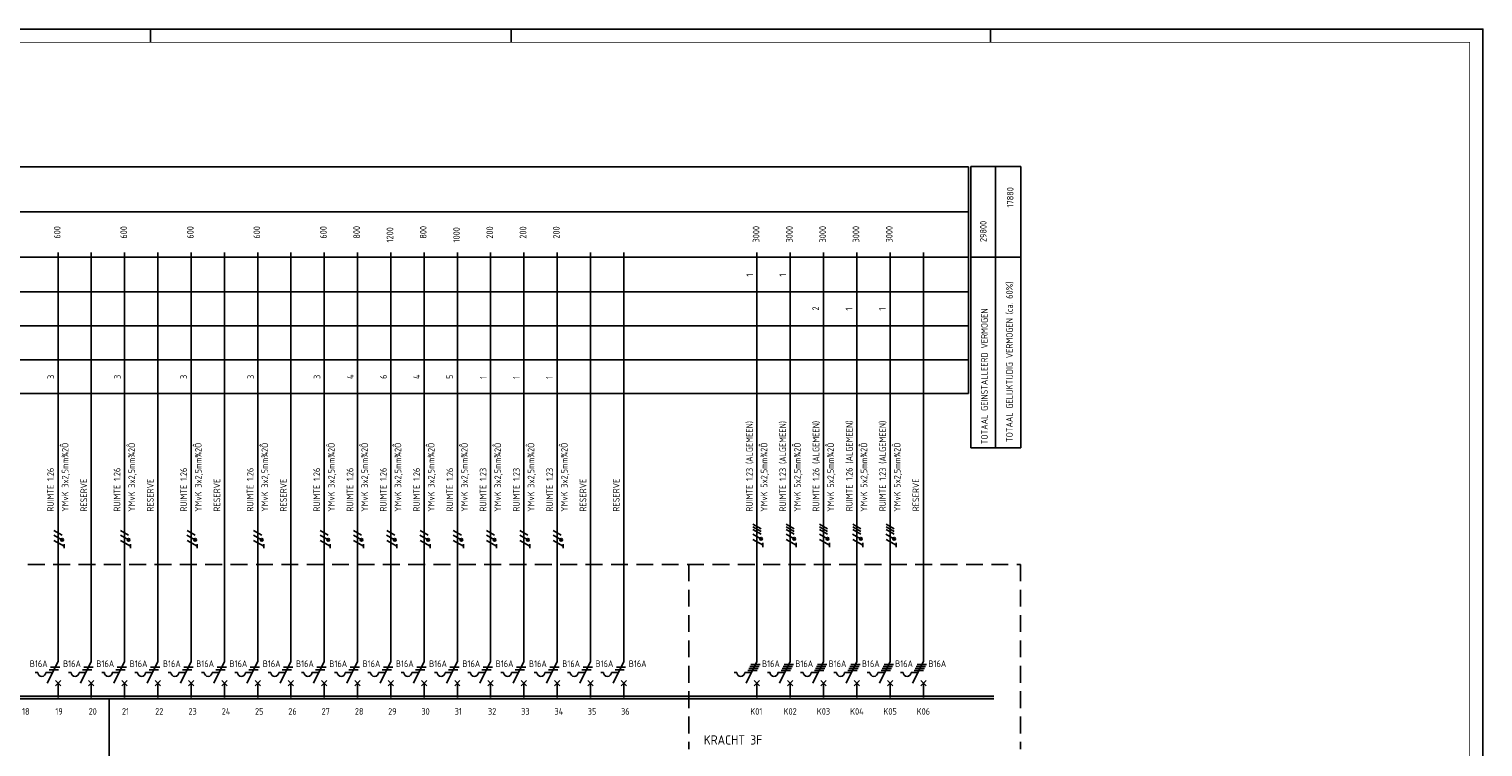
# Model space of a CAD drawing. Header units: millimetres. Extents: x 0 to 842, y -1 to 593.
# Tile 3 of 3: x 295 to 841, y 324 to 593. Entities that reach past the tile are written whole.
import ezdxf
from ezdxf.enums import TextEntityAlignment as Align

# ---------------------------------------------------------------- set-up
doc = ezdxf.new("R2010")
doc.units = ezdxf.units.MM
doc.linetypes.add('HIDDEN', pattern=[9.525, 6.35, -3.175])
for name, color, linetype in [('1', 7, 'CONTINUOUS'), ('40', 1, 'CONTINUOUS'), ('70', 1, 'CONTINUOUS'), ('71', 2, 'CONTINUOUS'), ('73', 4, 'CONTINUOUS'), ('EL$2B---_KADER', 4, 'CONTINUOUS'), ('LIJN018', 210, 'CONTINUOUS'), ('LIJN025', 10, 'CONTINUOUS'), ('LIJN035', 50, 'CONTINUOUS'), ('LIJN050', 90, 'CONTINUOUS'), ('TEKST25', 1, 'CONTINUOUS'), ('TEKST35', 50, 'CONTINUOUS'), ('TEKST50', 90, 'CONTINUOUS')]:
    doc.layers.add(name, color=color, linetype=linetype)
doc.styles.add('5_0', font='iso.shx')
doc.styles.add('ISO', font='ISO.SHX')
doc.styles.add('NEN', font='iso.shx')
doc.styles.add('ROMAND', font='romand')

# ---------------------------------------------------------------- blocks, each defined once
blk = doc.blocks.new('A1')
at = {"layer": 'LIJN025'}
for p, q in [((340.5, 589), (340.5, 594)), ((476, 589), (476, 594)), ((656, 589), (656, 594))]:
    blk.add_line(p, q, dxfattribs=at)
blk.add_lwpolyline([(0, 0), (0, 594), (841, 594), (841, 0)], close=True, dxfattribs=at)
at = {"layer": 'LIJN050', "const_width": 0.2}
blk.add_lwpolyline([(836, 5), (836, 589), (25, 589), (25, 5)], close=True, dxfattribs=at)
at = {"layer": 'TEKST25', "style": 'ROMAND', "width": 2.899115}
blk.add_attdef('STATUS', text='', height=2.5, dxfattribs=at).set_placement((795, 71.5), (834, 71.5), align=Align.FIT)
at = {"layer": 'TEKST25', "style": 'ISO'}
for tag, p in [('E', (796.25, 66)), ('NAAM-E', (807.75, 66)), ('DATUM-E', (826, 66)), ('D', (796.25, 61)), ('NAAM-D', (807.75, 61)), ('DATUM-D', (826, 61)), ('C', (796.25, 56)), ('NAAM-C', (807.75, 56)), ('DATUM-C', (826, 56)), ('B', (796.25, 51)), ('NAAM-B', (807.75, 51)), ('DATUM-B', (826, 51)), ('A', (796.25, 46)), ('NAAM-A', (807.75, 46)), ('DATUM-A', (826, 46))]:
    blk.add_attdef(tag, text='', height=2.5, dxfattribs=at).set_placement(p, align=Align.CENTER)
for tag, p in [('DATUM', (673.75, 36.25)), ('SCHAAL', (709, 36.25)), ('GETEKEND', (739.25, 36.25)), ('GECONTOL.', (774, 36.25)), ('FORMAAT', (804.25, 28.25))]:
    blk.add_attdef(tag, p, '', height=2.5, dxfattribs=at)
at = {"layer": 'TEKST35', "style": 'ISO'}
for tag, p in [('PROJECT', (675.5, 72.5)), ('PLAATS', (675.5, 63.5)), ('INSTALLATIE-REGEL1', (675.5, 52.5)), ('INSTALLATIE-REGEL2', (675.5, 43.5))]:
    blk.add_attdef(tag, p, '', height=4, dxfattribs=at)
blk.add_attdef('PROJ.NR.', text='', height=4, dxfattribs=at).set_placement((822, 23), align=Align.CENTER)
at = {"layer": 'TEKST50', "style": 'ISO'}
blk.add_attdef('FILE-NAAM', text='', height=5, dxfattribs=at).set_placement((814.5, 7.5), align=Align.CENTER)
blk = doc.blocks.new('TTOTVERM')
at = {"layer": '40', "style": 'NEN'}
for s, p in [('TOTAAL GELIJKTIJDIG VERMOGEN (ca. 60%)', (15.91, -76.18)), ('TOTAAL GEINSTALLEERD VERMOGEN', (6.52, -81.68))]:
    blk.add_text(s, height=2.5, rotation=90, dxfattribs=at).set_placement(p, align=Align.CENTER)

msp = doc.modelspace()

# ---------------------------------------------------------------- linework, layer by layer
at = {"layer": '1', "color": 1}
for p, q in [((307.77, 403.07), (304.73, 404.82)), ((332.77, 403.07), (329.73, 404.82)), ((357.77, 403.07), (354.73, 404.82)), ((382.77, 403.07), (379.73, 404.82)), ((407.77, 403.07), (404.73, 404.82)), ((420.27, 403.07), (417.23, 404.82)), ((432.77, 403.07), (429.73, 404.82)), ((445.27, 403.07), (442.23, 404.82)), ((457.77, 403.07), (454.73, 404.82)), ((470.27, 403.07), (467.23, 404.82)), ((482.77, 403.07), (479.73, 404.82)), ((495.27, 403.07), (492.23, 404.82)), ((570.32, 405.47), (567.28, 407.22)), ((570.32, 404.47), (567.28, 406.22)), ((570.32, 403.47), (567.28, 405.22)), ((582.82, 405.47), (579.78, 407.22)), ((582.82, 404.47), (579.78, 406.22)), ((582.82, 403.47), (579.78, 405.22)), ((595.32, 405.47), (592.28, 407.22)), ((595.32, 404.47), (592.28, 406.22)), ((595.32, 403.47), (592.28, 405.22)), ((607.82, 405.47), (604.78, 407.22)), ((607.82, 404.47), (604.78, 406.22)), ((607.82, 403.47), (604.78, 405.22)), ((620.32, 405.47), (617.28, 407.22)), ((620.32, 404.47), (617.28, 406.22)), ((620.32, 403.47), (617.28, 405.22)), ((307.69, 401.35), (304.7, 403.08)), ((308.52, 398.91), (304.73, 401.1)), ((332.69, 401.35), (329.7, 403.08)), ((333.52, 398.91), (329.73, 401.1)), ((357.69, 401.35), (354.7, 403.08)), ((358.52, 398.91), (354.73, 401.1)), ((382.69, 401.35), (379.7, 403.08)), ((383.52, 398.91), (379.73, 401.1)), ((407.69, 401.35), (404.7, 403.08)), ((408.52, 398.91), (404.73, 401.1)), ((420.19, 401.35), (417.2, 403.08)), ((421.02, 398.91), (417.23, 401.1)), ((432.69, 401.35), (429.7, 403.08)), ((433.52, 398.91), (429.73, 401.1)), ((445.19, 401.35), (442.2, 403.08)), ((446.02, 398.91), (442.23, 401.1)), ((457.69, 401.35), (454.7, 403.08)), ((458.52, 398.91), (454.73, 401.1)), ((470.19, 401.35), (467.2, 403.08)), ((471.02, 398.91), (467.23, 401.1)), ((482.69, 401.35), (479.7, 403.08)), ((483.52, 398.91), (479.73, 401.1)), ((495.19, 401.35), (492.2, 403.08)), ((496.02, 398.91), (492.23, 401.1)), ((570.24, 401.75), (567.25, 403.48)), ((571.07, 399.31), (567.28, 401.5)), ((582.74, 401.75), (579.75, 403.48)), ((583.57, 399.31), (579.78, 401.5)), ((595.24, 401.75), (592.25, 403.48)), ((596.07, 399.31), (592.28, 401.5)), ((607.74, 401.75), (604.75, 403.48)), ((608.57, 399.31), (604.78, 401.5)), ((620.24, 401.75), (617.25, 403.48)), ((621.07, 399.31), (617.28, 401.5))]:
    msp.add_line(p, q, dxfattribs=at)
at = {"layer": '1', "color": 2}
for p, q in [((302.23, 347.51), (306.25, 355.55)), ((314.73, 347.51), (318.75, 355.55)), ((327.23, 347.51), (331.25, 355.55)), ((339.73, 347.51), (343.75, 355.55)), ((352.23, 347.51), (356.25, 355.55)), ((364.73, 347.51), (368.75, 355.55)), ((377.23, 347.51), (381.25, 355.55)), ((389.73, 347.51), (393.75, 355.55)), ((402.23, 347.51), (406.25, 355.55)), ((414.73, 347.51), (418.75, 355.55)), ((427.23, 347.51), (431.25, 355.55)), ((439.73, 347.51), (443.75, 355.55)), ((452.23, 347.51), (456.25, 355.55)), ((464.73, 347.51), (468.75, 355.55)), ((477.23, 347.51), (481.25, 355.55)), ((489.73, 347.51), (493.75, 355.55)), ((502.23, 347.51), (506.25, 355.55)), ((514.73, 347.51), (518.75, 355.55)), ((564.78, 347.51), (568.8, 355.55)), ((577.28, 347.51), (581.3, 355.55)), ((589.78, 347.51), (593.8, 355.55)), ((602.28, 347.51), (606.3, 355.55)), ((614.78, 347.51), (618.8, 355.55)), ((627.28, 347.51), (631.3, 355.55)), ((297.65, 351.51), (298.65, 351.51)), ((301.65, 351.51), (304.23, 351.51)), ((310.15, 351.51), (311.15, 351.51)), ((314.15, 351.51), (316.73, 351.51)), ((322.65, 351.51), (323.65, 351.51)), ((326.65, 351.51), (329.23, 351.51)), ((335.15, 351.51), (336.15, 351.51)), ((339.15, 351.51), (341.73, 351.51)), ((347.65, 351.51), (348.65, 351.51)), ((351.65, 351.51), (354.23, 351.51)), ((360.15, 351.51), (361.15, 351.51)), ((364.15, 351.51), (366.73, 351.51)), ((372.65, 351.51), (373.65, 351.51)), ((376.65, 351.51), (379.23, 351.51)), ((385.15, 351.51), (386.15, 351.51)), ((389.15, 351.51), (391.73, 351.51)), ((397.65, 351.51), (398.65, 351.51)), ((401.65, 351.51), (404.23, 351.51)), ((410.15, 351.51), (411.15, 351.51)), ((414.15, 351.51), (416.73, 351.51)), ((422.65, 351.51), (423.65, 351.51)), ((426.65, 351.51), (429.23, 351.51)), ((435.15, 351.51), (436.15, 351.51)), ((439.15, 351.51), (441.73, 351.51)), ((447.65, 351.51), (448.65, 351.51)), ((451.65, 351.51), (454.23, 351.51)), ((460.15, 351.51), (461.15, 351.51)), ((464.15, 351.51), (466.73, 351.51)), ((472.65, 351.51), (473.65, 351.51)), ((476.65, 351.51), (479.23, 351.51)), ((485.15, 351.51), (486.15, 351.51)), ((489.15, 351.51), (491.73, 351.51)), ((497.65, 351.51), (498.65, 351.51)), ((501.65, 351.51), (504.23, 351.51)), ((510.15, 351.51), (511.15, 351.51)), ((514.15, 351.51), (516.73, 351.51)), ((560.2, 351.51), (561.2, 351.51)), ((564.2, 351.51), (566.78, 351.51)), ((572.7, 351.51), (573.7, 351.51)), ((576.7, 351.51), (579.28, 351.51)), ((585.2, 351.51), (586.2, 351.51)), ((589.2, 351.51), (591.78, 351.51)), ((597.7, 351.51), (598.7, 351.51)), ((601.7, 351.51), (604.28, 351.51)), ((610.2, 351.51), (611.2, 351.51)), ((614.2, 351.51), (616.78, 351.51)), ((622.7, 351.51), (623.7, 351.51)), ((626.7, 351.51), (629.28, 351.51))]:
    msp.add_line(p, q, dxfattribs=at)
at = {"layer": '1', "color": 1}
for centre in [(307.77, 401.32), (332.77, 401.32), (357.77, 401.32), (382.77, 401.32), (407.77, 401.32), (420.27, 401.32), (432.77, 401.32), (445.27, 401.32), (457.77, 401.32), (470.27, 401.32), (482.77, 401.32), (495.27, 401.32), (570.32, 401.72), (582.82, 401.72), (595.32, 401.72), (607.82, 401.72), (620.32, 401.72)]:
    msp.add_circle(centre, 0.5, dxfattribs=at)
at = {"layer": '1', "color": 2}
for centre in [(300.15, 351.51), (312.65, 351.51), (325.15, 351.51), (337.65, 351.51), (350.15, 351.51), (362.65, 351.51), (375.15, 351.51), (387.65, 351.51), (400.15, 351.51), (412.65, 351.51), (425.15, 351.51), (437.65, 351.51), (450.15, 351.51), (462.65, 351.51), (475.15, 351.51), (487.65, 351.51), (500.15, 351.51), (512.65, 351.51), (562.7, 351.51), (575.2, 351.51), (587.7, 351.51), (600.2, 351.51), (612.7, 351.51), (625.2, 351.51)]:
    msp.add_arc(centre, 1.5, 180, 0, dxfattribs=at)
at = {"layer": '70'}
for p, q in [((308.51, 398.2), (308.51, 399.75)), ((333.51, 398.2), (333.51, 399.75)), ((358.51, 398.2), (358.51, 399.75)), ((383.51, 398.2), (383.51, 399.75)), ((408.51, 398.2), (408.51, 399.75)), ((421.01, 398.2), (421.01, 399.75)), ((433.51, 398.2), (433.51, 399.75)), ((446.01, 398.2), (446.01, 399.75)), ((458.51, 398.2), (458.51, 399.75)), ((471.01, 398.2), (471.01, 399.75)), ((483.51, 398.2), (483.51, 399.75)), ((496.01, 398.2), (496.01, 399.75)), ((571.06, 398.6), (571.06, 400.15)), ((583.56, 398.6), (583.56, 400.15)), ((596.06, 398.6), (596.06, 400.15)), ((608.56, 398.6), (608.56, 400.15)), ((621.06, 398.6), (621.06, 400.15)), ((302.98, 352.51), (306.48, 352.51)), ((303.48, 353.51), (306.98, 353.51)), ((315.48, 352.51), (318.98, 352.51)), ((315.98, 353.51), (319.48, 353.51)), ((327.98, 352.51), (331.48, 352.51)), ((328.48, 353.51), (331.98, 353.51)), ((340.48, 352.51), (343.98, 352.51)), ((340.98, 353.51), (344.48, 353.51)), ((352.98, 352.51), (356.48, 352.51)), ((353.48, 353.51), (356.98, 353.51)), ((365.48, 352.51), (368.98, 352.51)), ((365.98, 353.51), (369.48, 353.51)), ((377.98, 352.51), (381.48, 352.51)), ((378.48, 353.51), (381.98, 353.51)), ((390.48, 352.51), (393.98, 352.51)), ((390.98, 353.51), (394.48, 353.51)), ((402.98, 352.51), (406.48, 352.51)), ((403.48, 353.51), (406.98, 353.51)), ((415.48, 352.51), (418.98, 352.51)), ((415.98, 353.51), (419.48, 353.51)), ((427.98, 352.51), (431.48, 352.51)), ((428.48, 353.51), (431.98, 353.51)), ((440.48, 352.51), (443.98, 352.51)), ((440.98, 353.51), (444.48, 353.51)), ((452.98, 352.51), (456.48, 352.51)), ((453.48, 353.51), (456.98, 353.51)), ((465.48, 352.51), (468.98, 352.51)), ((465.98, 353.51), (469.48, 353.51)), ((477.98, 352.51), (481.48, 352.51)), ((478.48, 353.51), (481.98, 353.51)), ((490.48, 352.51), (493.98, 352.51)), ((490.98, 353.51), (494.48, 353.51)), ((502.98, 352.51), (506.48, 352.51)), ((503.48, 353.51), (506.98, 353.51)), ((515.48, 352.51), (518.98, 352.51)), ((515.98, 353.51), (519.48, 353.51)), ((565.41, 352.26), (568.91, 352.26)), ((565.78, 353.01), (569.28, 353.01)), ((566.16, 353.76), (569.66, 353.76)), ((566.53, 354.51), (570.03, 354.51)), ((577.91, 352.26), (581.41, 352.26)), ((578.28, 353.01), (581.78, 353.01)), ((578.66, 353.76), (582.16, 353.76)), ((579.03, 354.51), (582.53, 354.51)), ((590.41, 352.26), (593.91, 352.26)), ((590.78, 353.01), (594.28, 353.01)), ((591.16, 353.76), (594.66, 353.76)), ((591.53, 354.51), (595.03, 354.51)), ((602.91, 352.26), (606.41, 352.26)), ((603.28, 353.01), (606.78, 353.01)), ((603.66, 353.76), (607.16, 353.76)), ((604.03, 354.51), (607.53, 354.51)), ((615.41, 352.26), (618.91, 352.26)), ((615.78, 353.01), (619.28, 353.01)), ((616.16, 353.76), (619.66, 353.76)), ((616.53, 354.51), (620.03, 354.51)), ((627.91, 352.26), (631.41, 352.26)), ((628.28, 353.01), (631.78, 353.01)), ((628.66, 353.76), (632.16, 353.76)), ((629.03, 354.51), (632.53, 354.51))]:
    msp.add_line(p, q, dxfattribs=at)
at = {"layer": '70', "const_width": 0.5}
for points in [[(307.77, 401.57, 1), (307.77, 401.07, 1)], [(332.77, 401.57, 1), (332.77, 401.07, 1)], [(357.77, 401.57, 1), (357.77, 401.07, 1)], [(382.77, 401.57, 1), (382.77, 401.07, 1)], [(407.77, 401.57, 1), (407.77, 401.07, 1)], [(420.27, 401.57, 1), (420.27, 401.07, 1)], [(432.77, 401.57, 1), (432.77, 401.07, 1)], [(445.27, 401.57, 1), (445.27, 401.07, 1)], [(457.77, 401.57, 1), (457.77, 401.07, 1)], [(470.27, 401.57, 1), (470.27, 401.07, 1)], [(482.77, 401.57, 1), (482.77, 401.07, 1)], [(495.27, 401.57, 1), (495.27, 401.07, 1)], [(570.32, 401.97, 1), (570.32, 401.47, 1)], [(582.82, 401.97, 1), (582.82, 401.47, 1)], [(595.32, 401.97, 1), (595.32, 401.47, 1)], [(607.82, 401.97, 1), (607.82, 401.47, 1)], [(620.32, 401.97, 1), (620.32, 401.47, 1)]]:
    msp.add_lwpolyline(points, format="xyb", close=True, dxfattribs=at)
at = {"layer": '71'}
for p, q in [((307.25, 346.51), (305.25, 348.51)), ((305.25, 346.51), (307.25, 348.51)), ((319.75, 346.51), (317.75, 348.51)), ((317.75, 346.51), (319.75, 348.51)), ((332.25, 346.51), (330.25, 348.51)), ((330.25, 346.51), (332.25, 348.51)), ((344.75, 346.51), (342.75, 348.51)), ((342.75, 346.51), (344.75, 348.51)), ((357.25, 346.51), (355.25, 348.51)), ((355.25, 346.51), (357.25, 348.51)), ((369.75, 346.51), (367.75, 348.51)), ((367.75, 346.51), (369.75, 348.51)), ((382.25, 346.51), (380.25, 348.51)), ((380.25, 346.51), (382.25, 348.51)), ((394.75, 346.51), (392.75, 348.51)), ((392.75, 346.51), (394.75, 348.51)), ((407.25, 346.51), (405.25, 348.51)), ((405.25, 346.51), (407.25, 348.51)), ((419.75, 346.51), (417.75, 348.51)), ((417.75, 346.51), (419.75, 348.51)), ((432.25, 346.51), (430.25, 348.51)), ((430.25, 346.51), (432.25, 348.51)), ((444.75, 346.51), (442.75, 348.51)), ((442.75, 346.51), (444.75, 348.51)), ((457.25, 346.51), (455.25, 348.51)), ((455.25, 346.51), (457.25, 348.51)), ((469.75, 346.51), (467.75, 348.51)), ((467.75, 346.51), (469.75, 348.51)), ((482.25, 346.51), (480.25, 348.51)), ((480.25, 346.51), (482.25, 348.51)), ((494.75, 346.51), (492.75, 348.51)), ((492.75, 346.51), (494.75, 348.51)), ((507.25, 346.51), (505.25, 348.51)), ((505.25, 346.51), (507.25, 348.51)), ((519.75, 346.51), (517.75, 348.51)), ((517.75, 346.51), (519.75, 348.51)), ((567.8, 346.51), (569.8, 348.51)), ((569.8, 346.51), (567.8, 348.51)), ((580.3, 346.51), (582.3, 348.51)), ((582.3, 346.51), (580.3, 348.51)), ((592.8, 346.51), (594.8, 348.51)), ((594.8, 346.51), (592.8, 348.51)), ((605.3, 346.51), (607.3, 348.51)), ((607.3, 346.51), (605.3, 348.51)), ((617.8, 346.51), (619.8, 348.51)), ((619.8, 346.51), (617.8, 348.51)), ((630.3, 346.51), (632.3, 348.51)), ((632.3, 346.51), (630.3, 348.51))]:
    msp.add_line(p, q, dxfattribs=at)
at = {"layer": '73'}
for p, q in [((59.52, 342.53), (657.84, 342.53)), ((59.52, 341.53), (657.84, 341.53))]:
    msp.add_line(p, q, dxfattribs=at)
msp.add_solid([(657.84, 341.53), (657.84, 342.53), (59.52, 341.53), (59.52, 342.53)], dxfattribs=at)
at = {"layer": 'LIJN018', "color": 9, "linetype": 'Continuous'}
for p, q in [((68.51, 541.48), (648.32, 541.48)), ((68.51, 524.48), (648.32, 524.48)), ((68.51, 507.51), (648.32, 507.51)), ((68.51, 494.51), (648.32, 494.51)), ((68.51, 481.73), (648.32, 481.73)), ((68.51, 468.93), (648.32, 468.93)), ((68.51, 456.23), (648.32, 456.23))]:
    msp.add_line(p, q, dxfattribs=at)
at = {"layer": 'LIJN018', "color": 9}
msp.add_line((648.32, 456.23), (648.32, 541.48), dxfattribs=at)
at = {"layer": 'LIJN025', "linetype": 'Continuous'}
for p, q in [((649.19, 435.89), (649.19, 541.51)), ((649.19, 541.51), (667.98, 541.51)), ((658.36, 436.06), (658.36, 541.35)), ((667.98, 435.89), (667.98, 541.51)), ((649.19, 507.51), (667.98, 507.51)), ((649.19, 435.89), (667.98, 435.89))]:
    msp.add_line(p, q, dxfattribs=at)
at = {"layer": 'LIJN025', "linetype": 'HIDDEN'}
for p, q in [((47.25, 392.1), (667.85, 392.1)), ((543.15, 392.1), (543.15, 322.7)), ((667.85, 392.1), (667.85, 322.7))]:
    msp.add_line(p, q, dxfattribs=at)
at = {"layer": 'LIJN035'}
for p, q in [((306.25, 355.55), (306.25, 509.3)), ((318.75, 355.55), (318.75, 509.3)), ((331.25, 355.55), (331.25, 509.3)), ((343.75, 355.55), (343.75, 509.3)), ((356.25, 355.55), (356.25, 509.3)), ((368.75, 355.55), (368.75, 509.3)), ((381.25, 355.55), (381.25, 509.3)), ((393.75, 355.55), (393.75, 509.3)), ((406.25, 355.55), (406.25, 509.3)), ((418.75, 355.55), (418.75, 509.3)), ((431.25, 355.55), (431.25, 509.3)), ((443.75, 355.55), (443.75, 509.3)), ((456.25, 355.55), (456.25, 509.3)), ((468.75, 355.55), (468.75, 509.3)), ((481.25, 355.55), (481.25, 509.3)), ((493.75, 355.55), (493.75, 509.3)), ((506.25, 355.55), (506.25, 509.3)), ((518.75, 355.55), (518.75, 509.3)), ((568.8, 355.55), (568.8, 509.3)), ((581.3, 355.55), (581.3, 509.3)), ((593.8, 355.55), (593.8, 509.3)), ((606.3, 355.55), (606.3, 509.3)), ((618.8, 355.55), (618.8, 509.3)), ((631.3, 355.55), (631.3, 509.3)), ((306.25, 342.1), (306.25, 347.6)), ((318.75, 342.1), (318.75, 347.6)), ((331.25, 342.1), (331.25, 347.6)), ((343.75, 342.1), (343.75, 347.6)), ((356.25, 342.1), (356.25, 347.6)), ((368.75, 342.1), (368.75, 347.6)), ((381.25, 342.1), (381.25, 347.6)), ((393.75, 342.1), (393.75, 347.6)), ((406.25, 342.1), (406.25, 347.6)), ((418.75, 342.1), (418.75, 347.6)), ((431.25, 342.1), (431.25, 347.6)), ((443.75, 342.1), (443.75, 347.6)), ((456.25, 342.1), (456.25, 347.6)), ((468.75, 342.1), (468.75, 347.6)), ((481.25, 342.1), (481.25, 347.6)), ((493.75, 342.1), (493.75, 347.6)), ((506.25, 342.1), (506.25, 347.6)), ((518.75, 342.1), (518.75, 347.6)), ((568.8, 342.1), (568.8, 347.6)), ((581.3, 342.1), (581.3, 347.6)), ((593.8, 342.1), (593.8, 347.6)), ((606.3, 342.1), (606.3, 347.6)), ((618.8, 342.1), (618.8, 347.6)), ((631.3, 342.1), (631.3, 347.6))]:
    msp.add_line(p, q, dxfattribs=at)
at = {"layer": 'LIJN035', "color": 90}
msp.add_line((325.5, 309.8), (325.5, 341.6), dxfattribs=at)

# ---------------------------------------------------------------- block references
at = {"layer": 'EL$2B---_KADER'}
msp.add_blockref('A1', (0.5, -0.8), dxfattribs=at)
at = {"layer": 'LIJN025'}
msp.add_blockref('TTOTVERM', (648.98, 544.4), dxfattribs=at)

# ---------------------------------------------------------------- texts
at = {"layer": '40', "style": 'NEN'}
for s, p in [('17880', (665.17, 530)), ('29800', (655.05, 517.18))]:
    msp.add_text(s, height=2.5, rotation=90, dxfattribs=at).set_placement(p, align=Align.CENTER)
for s, p in [(' 600', (307.18, 513.04)), (' 600', (332.18, 513.04)), (' 600', (357.18, 513.04)), (' 600', (382.18, 513.04)), (' 600', (407.18, 513.04)), (' 800', (419.68, 513.04)), ('1200', (432.18, 513.04)), (' 800', (444.68, 513.04)), ('1000', (457.18, 513.04)), (' 200', (469.68, 513.04)), (' 200', (482.18, 513.04)), (' 200', (494.68, 513.04)), ('3000', (569.73, 513.04)), ('3000', (582.23, 513.04)), ('3000', (594.73, 513.04)), ('3000', (607.23, 513.04)), ('3000', (619.73, 513.04)), ('1', (567.33, 500.22)), ('1', (579.73, 500.22)), ('2', (592.13, 487.45)), ('1', (604.63, 487.45)), ('1', (617.13, 487.45)), ('3', (304.78, 461.74)), ('3', (329.78, 461.74)), ('3', (354.68, 461.74)), ('3', (379.88, 461.74)), ('3', (404.78, 461.74)), ('4', (417.28, 461.74)), ('6', (429.78, 461.74)), ('4', (442.18, 461.74)), ('5', (454.58, 461.74)), ('1', (467.28, 461.74)), ('1', (479.68, 461.74)), ('1', (492.08, 461.74)), ('RUIMTE 1.23 (ALGEMEEN)', (567.23, 411.94)), ('RUIMTE 1.23 (ALGEMEEN)', (579.73, 411.94)), ('RUIMTE 1.26 (ALGEMEEN)', (592.23, 411.94)), ('RUIMTE 1.26 (ALGEMEEN)', (604.73, 412.04)), ('RUIMTE 1.23 (ALGEMEEN)', (617.23, 412.04)), (' YMvK 3x2,5mm¾2Ô', (310.18, 410.44)), (' YMvK 3x2,5mm¾2Ô', (335.18, 410.44)), (' YMvK 3x2,5mm¾2Ô', (360.18, 410.44)), (' YMvK 3x2,5mm¾2Ô', (385.18, 410.44)), (' YMvK 3x2,5mm¾2Ô', (410.18, 410.44)), (' YMvK 3x2,5mm¾2Ô', (422.68, 410.44)), (' YMvK 3x2,5mm¾2Ô', (435.18, 410.44)), (' YMvK 3x2,5mm¾2Ô', (447.68, 410.44)), (' YMvK 3x2,5mm¾2Ô', (460.18, 410.44)), (' YMvK 3x2,5mm¾2Ô', (472.68, 410.44)), (' YMvK 3x2,5mm¾2Ô', (485.18, 410.44)), (' YMvK 3x2,5mm¾2Ô', (497.68, 410.44)), (' YMvK 5x2,5mm¾2Ô', (572.73, 410.44)), (' YMvK 5x2,5mm¾2Ô', (585.23, 410.44)), (' YMvK 5x2,5mm¾2Ô', (597.73, 410.44)), (' YMvK 5x2,5mm¾2Ô', (610.23, 410.44)), (' YMvK 5x2,5mm¾2Ô', (622.73, 410.44)), ('RUIMTE 1.26', (304.68, 411.94)), ('RUIMTE 1.26', (329.68, 411.94)), ('RUIMTE 1.26', (354.68, 411.94)), ('RUIMTE 1.26', (379.68, 411.94)), ('RUIMTE 1.26', (404.68, 411.94)), ('RUIMTE 1.26', (417.18, 411.94)), ('RUIMTE 1.26', (429.68, 411.94)), ('RUIMTE 1.26', (442.18, 411.94)), ('RUIMTE 1.26', (454.68, 411.94)), ('RUIMTE 1.23', (467.18, 411.94)), ('RUIMTE 1.23', (479.68, 411.94)), ('RUIMTE 1.23', (492.18, 411.94)), ('RESERVE', (317.18, 411.94)), ('RESERVE', (342.18, 411.94)), ('RESERVE', (367.18, 411.94)), ('RESERVE', (392.18, 411.94)), ('RESERVE', (504.68, 411.94)), ('RESERVE', (517.18, 411.94)), ('RESERVE', (629.73, 412.04))]:
    msp.add_text(s, height=2.5, rotation=90, dxfattribs=at).set_placement(p)
for p in [(295.66, 353.52), (308.16, 353.52), (320.66, 353.52), (333.16, 353.52), (345.66, 353.52), (358.16, 353.52), (370.66, 353.52), (383.16, 353.52), (395.66, 353.52), (408.16, 353.52), (420.66, 353.52), (420.66, 353.52), (433.16, 353.52), (445.66, 353.52), (458.16, 353.52), (470.66, 353.52), (483.16, 353.52), (495.66, 353.52), (508.16, 353.52), (520.66, 353.52), (570.71, 353.52), (583.21, 353.52), (595.71, 353.52), (608.21, 353.52), (620.71, 353.52), (633.21, 353.52)]:
    msp.add_text('B16A', height=2.5, dxfattribs=at).set_placement(p)
at = {"layer": 'TEKST25', "style": '5_0'}
for s, p in [('18', (292.75, 335.6)), ('19', (305.25, 335.6)), ('20', (317.75, 335.6)), ('21', (330.25, 335.6)), ('22', (342.75, 335.6)), ('23', (355.25, 335.6)), ('24', (367.75, 335.6)), ('25', (380.25, 335.6)), ('26', (392.75, 335.6)), ('27', (405.25, 335.6)), ('28', (417.75, 335.6)), ('29', (430.25, 335.6)), ('30', (442.75, 335.6)), ('31', (455.25, 335.6)), ('32', (467.75, 335.6)), ('33', (480.25, 335.6)), ('34', (492.75, 335.6)), ('35', (505.25, 335.6)), ('36', (517.75, 335.6)), ('K01', (566.3, 335.6)), ('K02', (578.8, 335.6)), ('K03', (591.3, 335.6)), ('K04', (603.8, 335.6)), ('K05', (616.3, 335.6)), ('K06', (628.8, 335.6))]:
    msp.add_text(s, height=2.5, dxfattribs=at).set_placement(p)
at = {"layer": 'TEKST35', "linetype": 'HIDDEN', "style": 'ISO'}
msp.add_text('KRACHT 3F', height=3.5, dxfattribs=at).set_placement((548.82, 324.39))

doc.saveas('drawing.dxf')
